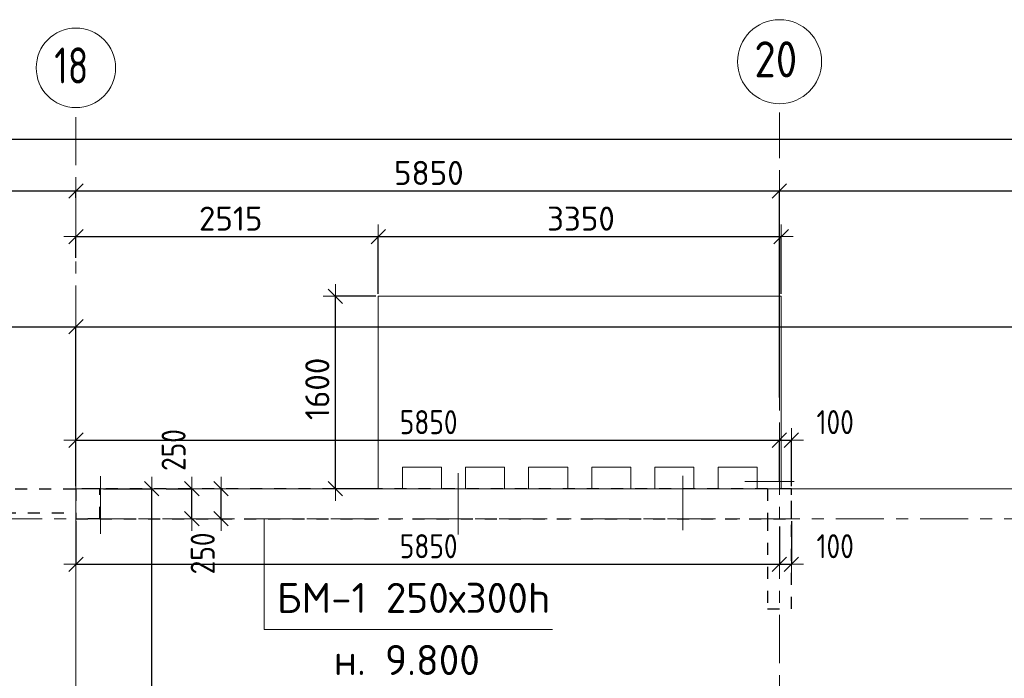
# Model space of a CAD drawing. Header units: metres. Extents: x -38 to 97, y -15 to 21.
# Tile 81 of 139: x 45.18 to 53.37, y 15.07 to 20.55. Entities that reach past the tile are written whole.
import ezdxf

# ---------------------------------------------------------------- set-up
doc = ezdxf.new("R2010")
doc.units = ezdxf.units.M
doc.header["$PDMODE"] = 65
for name, pattern in [('______11', [0.5, 0.4, -0.05, 0, -0.05]), ('______2', [0.054, 0.04, -0.014]), ('______3', [0.1, 0.08, -0.02]), ('______5', [1.1, 0.8, -0.1, 0.1, -0.1])]:
    doc.linetypes.add(name, pattern=pattern)
for name, color, linetype, lineweight in [('XR$2$Осевая линия (1)', 7, '______5', 13), ('XR$2$Размерная линия (1)', 7, 'Continuous', 13), ('XR$3$Балка (1)', 7, '______3', 13), ('XR$3$Перекрытие (1)', 7, 'Continuous', 35), ('XR$3$Текст_ примечание', 7, 'Continuous', 13), ('XR$4$Размерная линия (1)', 7, 'Continuous', 13), ('XR$5$Размерная линия (1)', 7, 'Continuous', 13)]:
    doc.layers.add(name, color=color, linetype=linetype, lineweight=lineweight)
doc.layers.add('XR$7$Стена_ бетон несущ.', color=7, linetype='Continuous', lineweight=70, true_color=0xb4b496)
doc.styles.add('ISOCPEUR', font='txt')
doc.dimstyles.new('DIMSTYLE_3', dxfattribs={"dimtxt": 0.2, "dimasz": 0.2, "dimexe": 0, "dimexo": 0, "dimgap": 0.1, "dimtad": 2, "dimdec": 0, "dimlfac": 1000, "dimrnd": 5, "dimzin": 12, "dimdsep": 46, "dimtxsty": 'ISOCPEUR', "dimblk1": 'ALL_ML_STRICH', "dimblk2": 'ALL_ML_STRICH', "dimsah": 1, "dimcen": 0, "dimclrd": 7, "dimclre": 256, "dimclrt": 7, "dimadec": 0, "dimazin": 0, "dimtfac": 1, "dimtdec": 0, "dimtix": 1, "dimtmove": 2, "dimatfit": 3, "dimfxl": 0, "dimtzin": 0, "dimlwd": 0, "dimlwe": -3, "dimarcsym": 0})
doc.dimstyles.new('DIMSTYLE_6', dxfattribs={"dimtxt": 0.2, "dimasz": 0.2, "dimexe": 0, "dimexo": 0, "dimgap": 0.1, "dimtad": 2, "dimdec": 0, "dimlfac": 1000, "dimrnd": 5, "dimzin": 12, "dimdsep": 46, "dimtxsty": 'ISOCPEUR', "dimblk1": 'ALL_ML_STRICH', "dimblk2": 'ALL_ML_STRICH', "dimsah": 1, "dimcen": 0, "dimclrd": 7, "dimclre": 256, "dimclrt": 7, "dimadec": 0, "dimazin": 0, "dimtfac": 1, "dimtdec": 0, "dimtix": 1, "dimtmove": 2, "dimatfit": 3, "dimfxl": 0, "dimtvp": 1.2, "dimtzin": 0, "dimlwd": 0, "dimlwe": -3, "dimarcsym": 0})

# ---------------------------------------------------------------- blocks, each defined once
blk = doc.blocks.new('ALL_ML_STRICH')
at = {"color": 0, "linetype": 'ByBlock', "lineweight": -2}
for p, q in [((0, -0.5), (0, 0.5)), ((-1, 0), (0.5, 0)), ((-0.3, -0.3), (0.3, 0.3))]:
    blk.add_line(p, q, dxfattribs=at)
blk = doc.blocks.new('*D11')
at = {"layer": 'DEFPOINTS', "color": 7, "linetype": 'Continuous', "lineweight": 13, "transparency": 33554687}
for p in [(0.5, 19.5574), (0.5, 19.3768), (61.6, 17.1197)]:
    blk.add_point(p, dxfattribs=at)
at = {"layer": 'XR$2$Размерная линия (1)', "color": 9, "linetype": 'Continuous', "lineweight": -2, "true_color": 0xc7c7c7, "transparency": 33554687}
for p, q in [((0.5, 19.3568), (0.5, 19.5574)), ((61.6, 17.1397), (61.6, 19.5574))]:
    blk.add_line(p, q, dxfattribs=at)
at = {"layer": 'XR$2$Размерная линия (1)', "color": 7, "linetype": 'Continuous', "lineweight": -2, "transparency": 33554687}
blk.add_line((0.5, 19.5574), (61.6, 19.5574), dxfattribs=at)
at = {"layer": 'XR$2$Размерная линия (1)', "color": 7, "linetype": 'Continuous', "lineweight": 13, "transparency": 33554687, "xscale": 0.2, "yscale": 0.2, "zscale": 0.2, "rotation": 180}
blk.add_blockref('ALL_ML_STRICH', (0.5, 19.5574), dxfattribs=at)
at = {"layer": 'XR$2$Размерная линия (1)', "color": 7, "linetype": 'Continuous', "lineweight": 13, "transparency": 33554687, "xscale": 0.2, "yscale": 0.2, "zscale": 0.2}
blk.add_blockref('ALL_ML_STRICH', (61.6, 19.5574), dxfattribs=at)
at = {"layer": 'XR$2$Размерная линия (1)', "color": 7, "linetype": 'Continuous', "lineweight": 13, "transparency": 33554687, "insert": (31.1, 19.7074), "char_height": 0.2, "width": 1, "attachment_point": 5, "style": 'ISOCPEUR'}
blk.add_mtext('\\A1;{61100}', dxfattribs=at)
blk = doc.blocks.new('*D36')
at = {"layer": 'DEFPOINTS', "color": 7, "linetype": 'Continuous', "lineweight": 13, "transparency": 33554687}
for p in [(43.05, 19.1261), (43.05, 19.1044), (45.65, 19.0502)]:
    blk.add_point(p, dxfattribs=at)
at = {"layer": 'XR$2$Размерная линия (1)', "color": 9, "linetype": 'Continuous', "lineweight": -2, "true_color": 0xc7c7c7, "transparency": 33554687}
for p, q in [((43.05, 19.1244), (43.05, 19.1261)), ((45.65, 19.0702), (45.65, 19.1261))]:
    blk.add_line(p, q, dxfattribs=at)
at = {"layer": 'XR$2$Размерная линия (1)', "color": 7, "linetype": 'Continuous', "lineweight": -2, "transparency": 33554687}
blk.add_line((43.05, 19.1261), (45.65, 19.1261), dxfattribs=at)
at = {"layer": 'XR$2$Размерная линия (1)', "color": 7, "linetype": 'Continuous', "lineweight": 13, "transparency": 33554687, "xscale": 0.2, "yscale": 0.2, "zscale": 0.2, "rotation": 180}
blk.add_blockref('ALL_ML_STRICH', (43.05, 19.1261), dxfattribs=at)
at = {"layer": 'XR$2$Размерная линия (1)', "color": 7, "linetype": 'Continuous', "lineweight": 13, "transparency": 33554687, "xscale": 0.2, "yscale": 0.2, "zscale": 0.2}
blk.add_blockref('ALL_ML_STRICH', (45.65, 19.1261), dxfattribs=at)
at = {"layer": 'XR$2$Размерная линия (1)', "color": 7, "linetype": 'Continuous', "lineweight": 13, "transparency": 33554687, "insert": (44.36, 19.2761), "char_height": 0.2, "width": 0.8, "attachment_point": 5, "style": 'ISOCPEUR'}
blk.add_mtext('\\A1;{2600}', dxfattribs=at)
blk = doc.blocks.new('*D37')
at = {"layer": 'DEFPOINTS', "color": 7, "linetype": 'Continuous', "lineweight": 13, "transparency": 33554687}
for p in [(45.65, 19.1261), (45.65, 19.0502), (51.5, 17.3896)]:
    blk.add_point(p, dxfattribs=at)
at = {"layer": 'XR$2$Размерная линия (1)', "color": 9, "linetype": 'Continuous', "lineweight": -2, "true_color": 0xc7c7c7, "transparency": 33554687}
for p, q in [((45.65, 19.0702), (45.65, 19.1261)), ((51.5, 17.4096), (51.5, 19.1261))]:
    blk.add_line(p, q, dxfattribs=at)
at = {"layer": 'XR$2$Размерная линия (1)', "color": 7, "linetype": 'Continuous', "lineweight": -2, "transparency": 33554687}
blk.add_line((45.65, 19.1261), (51.5, 19.1261), dxfattribs=at)
at = {"layer": 'XR$2$Размерная линия (1)', "color": 7, "linetype": 'Continuous', "lineweight": 13, "transparency": 33554687, "xscale": 0.2, "yscale": 0.2, "zscale": 0.2, "rotation": 180}
blk.add_blockref('ALL_ML_STRICH', (45.65, 19.1261), dxfattribs=at)
at = {"layer": 'XR$2$Размерная линия (1)', "color": 7, "linetype": 'Continuous', "lineweight": 13, "transparency": 33554687, "xscale": 0.2, "yscale": 0.2, "zscale": 0.2}
blk.add_blockref('ALL_ML_STRICH', (51.5, 19.1261), dxfattribs=at)
at = {"layer": 'XR$2$Размерная линия (1)', "color": 7, "linetype": 'Continuous', "lineweight": 13, "transparency": 33554687, "insert": (48.585, 19.2761), "char_height": 0.2, "width": 0.8, "attachment_point": 5, "style": 'ISOCPEUR'}
blk.add_mtext('\\A1;{5850}', dxfattribs=at)
blk = doc.blocks.new('*D38')
at = {"layer": 'DEFPOINTS', "color": 7, "linetype": 'Continuous', "lineweight": 13, "transparency": 33554687}
for p in [(51.5, 19.1261), (61.6, 17.4912), (51.5, 17.3896)]:
    blk.add_point(p, dxfattribs=at)
at = {"layer": 'XR$2$Размерная линия (1)', "color": 9, "linetype": 'Continuous', "lineweight": -2, "true_color": 0xc7c7c7, "transparency": 33554687}
for p, q in [((51.5, 17.4096), (51.5, 19.1261)), ((61.6, 17.5112), (61.6, 19.1261))]:
    blk.add_line(p, q, dxfattribs=at)
at = {"layer": 'XR$2$Размерная линия (1)', "color": 7, "linetype": 'Continuous', "lineweight": -2, "transparency": 33554687}
blk.add_line((51.5, 19.1261), (61.6, 19.1261), dxfattribs=at)
at = {"layer": 'XR$2$Размерная линия (1)', "color": 7, "linetype": 'Continuous', "lineweight": 13, "transparency": 33554687, "xscale": 0.2, "yscale": 0.2, "zscale": 0.2, "rotation": 180}
blk.add_blockref('ALL_ML_STRICH', (51.5, 19.1261), dxfattribs=at)
at = {"layer": 'XR$2$Размерная линия (1)', "color": 7, "linetype": 'Continuous', "lineweight": 13, "transparency": 33554687, "xscale": 0.2, "yscale": 0.2, "zscale": 0.2}
blk.add_blockref('ALL_ML_STRICH', (61.6, 19.1261), dxfattribs=at)
at = {"layer": 'XR$2$Размерная линия (1)', "color": 7, "linetype": 'Continuous', "lineweight": 13, "transparency": 33554687, "insert": (56.6, 19.2761), "char_height": 0.2, "width": 1, "attachment_point": 5, "style": 'ISOCPEUR'}
blk.add_mtext('\\A1;{10100}', dxfattribs=at)
blk = doc.blocks.new('*D127')
at = {"layer": 'DEFPOINTS', "color": 7, "linetype": 'Continuous', "lineweight": 13, "transparency": 33554687}
for p in [(45.6505, 17.0533), (45.6505, 16.65), (51.5, 16.6944)]:
    blk.add_point(p, dxfattribs=at)
at = {"layer": 'XR$4$Размерная линия (1)', "color": 9, "linetype": 'Continuous', "lineweight": -2, "true_color": 0xc7c7c7, "transparency": 33554687}
for p, q in [((45.6505, 16.67), (45.6505, 17.0533)), ((51.5, 16.7144), (51.5, 17.0533))]:
    blk.add_line(p, q, dxfattribs=at)
at = {"layer": 'XR$4$Размерная линия (1)', "color": 7, "linetype": 'Continuous', "lineweight": -2, "transparency": 33554687}
blk.add_line((45.6505, 17.0533), (51.5, 17.0533), dxfattribs=at)
at = {"layer": 'XR$4$Размерная линия (1)', "color": 7, "linetype": 'Continuous', "lineweight": 13, "transparency": 33554687, "xscale": 0.2, "yscale": 0.2, "zscale": 0.2, "rotation": 180}
blk.add_blockref('ALL_ML_STRICH', (45.6505, 17.0533), dxfattribs=at)
at = {"layer": 'XR$4$Размерная линия (1)', "color": 7, "linetype": 'Continuous', "lineweight": 13, "transparency": 33554687, "xscale": 0.2, "yscale": 0.2, "zscale": 0.2}
blk.add_blockref('ALL_ML_STRICH', (51.5, 17.0533), dxfattribs=at)
at = {"layer": 'XR$4$Размерная линия (1)', "color": 7, "linetype": 'Continuous', "lineweight": 13, "transparency": 33554687, "insert": (48.5836, 17.2033), "char_height": 0.2, "width": 0.666667, "attachment_point": 5, "style": 'ISOCPEUR'}
blk.add_mtext('\\W0.83;\\A1;{5850}', dxfattribs=at)
blk = doc.blocks.new('*D128')
at = {"layer": 'DEFPOINTS', "color": 7, "linetype": 'Continuous', "lineweight": 13, "transparency": 33554687}
for p in [(51.5, 17.0533), (51.5, 16.6944), (51.6, 16.65)]:
    blk.add_point(p, dxfattribs=at)
at = {"layer": 'XR$4$Размерная линия (1)', "color": 9, "linetype": 'Continuous', "lineweight": -2, "true_color": 0xc7c7c7, "transparency": 33554687}
for p, q in [((51.5, 16.7144), (51.5, 17.0533)), ((51.6, 16.67), (51.6, 17.0533))]:
    blk.add_line(p, q, dxfattribs=at)
at = {"layer": 'XR$4$Размерная линия (1)', "color": 7, "linetype": 'Continuous', "lineweight": -2, "transparency": 33554687}
blk.add_line((51.5, 17.0533), (51.6, 17.0533), dxfattribs=at)
at = {"layer": 'XR$4$Размерная линия (1)', "color": 7, "linetype": 'Continuous', "lineweight": 13, "transparency": 33554687, "xscale": 0.2, "yscale": 0.2, "zscale": 0.2, "rotation": 180}
blk.add_blockref('ALL_ML_STRICH', (51.5, 17.0533), dxfattribs=at)
at = {"layer": 'XR$4$Размерная линия (1)', "color": 7, "linetype": 'Continuous', "lineweight": 13, "transparency": 33554687, "xscale": 0.2, "yscale": 0.2, "zscale": 0.2}
blk.add_blockref('ALL_ML_STRICH', (51.6, 17.0533), dxfattribs=at)
at = {"layer": 'XR$4$Размерная линия (1)', "color": 7, "linetype": 'Continuous', "lineweight": 13, "transparency": 33554687, "insert": (51.9643, 17.2035), "char_height": 0.2, "width": 0.5, "attachment_point": 5, "style": 'ISOCPEUR'}
blk.add_mtext('\\W0.83;\\A1;{100}', dxfattribs=at)
blk = doc.blocks.new('*D146')
at = {"layer": 'DEFPOINTS', "color": 7, "linetype": 'Continuous', "lineweight": 13, "transparency": 33554687}
for p in [(46.8896, 16.65), (46.857, 16.4), (46.8733, 16.4)]:
    blk.add_point(p, dxfattribs=at)
at = {"layer": 'XR$4$Размерная линия (1)', "color": 9, "linetype": 'Continuous', "lineweight": -2, "true_color": 0xc7c7c7, "transparency": 33554687}
for p, q in [((46.8696, 16.65), (46.857, 16.65)), ((46.857, 16.4), (46.857, 16.4))]:
    blk.add_line(p, q, dxfattribs=at)
at = {"layer": 'XR$4$Размерная линия (1)', "color": 7, "linetype": 'Continuous', "lineweight": -2, "transparency": 33554687}
blk.add_line((46.857, 16.4), (46.857, 16.65), dxfattribs=at)
at = {"layer": 'XR$4$Размерная линия (1)', "color": 7, "linetype": 'Continuous', "lineweight": 13, "transparency": 33554687, "xscale": 0.2, "yscale": 0.2, "zscale": 0.2}
for p, rotation in [((46.857, 16.65), 90), ((46.857, 16.4), 270)]:
    blk.add_blockref('ALL_ML_STRICH', p, dxfattribs=dict(at, rotation=rotation))
at = {"layer": 'XR$4$Размерная линия (1)', "color": 7, "linetype": 'Continuous', "lineweight": 13, "transparency": 33554687, "insert": (46.7047, 16.1116), "char_height": 0.2, "width": 0.5, "attachment_point": 5, "rotation": 90, "style": 'ISOCPEUR'}
blk.add_mtext('\\W0.83;\\A1;{250}', dxfattribs=at)
blk = doc.blocks.new('*D169')
at = {"layer": 'DEFPOINTS', "color": 7, "linetype": 'Continuous', "lineweight": 13, "transparency": 33554687}
for p in [(41.0797, 17.997), (41.0797, 16.65), (45.6505, 16.67)]:
    blk.add_point(p, dxfattribs=at)
at = {"layer": 'XR$4$Размерная линия (1)', "color": 9, "linetype": 'Continuous', "lineweight": -2, "true_color": 0xc7c7c7, "transparency": 33554687}
for p, q in [((41.0797, 16.67), (41.0797, 17.997)), ((45.6505, 16.69), (45.6505, 17.997))]:
    blk.add_line(p, q, dxfattribs=at)
at = {"layer": 'XR$4$Размерная линия (1)', "color": 7, "linetype": 'Continuous', "lineweight": -2, "transparency": 33554687}
blk.add_line((41.0797, 17.997), (45.6505, 17.997), dxfattribs=at)
at = {"layer": 'XR$4$Размерная линия (1)', "color": 7, "linetype": 'Continuous', "lineweight": 13, "transparency": 33554687, "xscale": 0.2, "yscale": 0.2, "zscale": 0.2, "rotation": 180}
blk.add_blockref('ALL_ML_STRICH', (41.0797, 17.997), dxfattribs=at)
at = {"layer": 'XR$4$Размерная линия (1)', "color": 7, "linetype": 'Continuous', "lineweight": 13, "transparency": 33554687, "xscale": 0.2, "yscale": 0.2, "zscale": 0.2}
blk.add_blockref('ALL_ML_STRICH', (45.6505, 17.997), dxfattribs=at)
at = {"layer": 'XR$4$Размерная линия (1)', "color": 7, "linetype": 'Continuous', "lineweight": 13, "transparency": 33554687, "insert": (43.3651, 18.147), "char_height": 0.2, "width": 0.8, "attachment_point": 5, "style": 'ISOCPEUR'}
blk.add_mtext('\\A1;{4570}', dxfattribs=at)
blk = doc.blocks.new('*D170')
at = {"layer": 'DEFPOINTS', "color": 7, "linetype": 'Continuous', "lineweight": 13, "transparency": 33554687}
for p in [(45.6505, 17.997), (45.6505, 16.67), (61.85, 16.65)]:
    blk.add_point(p, dxfattribs=at)
at = {"layer": 'XR$4$Размерная линия (1)', "color": 9, "linetype": 'Continuous', "lineweight": -2, "true_color": 0xc7c7c7, "transparency": 33554687}
for p, q in [((45.6505, 16.69), (45.6505, 17.997)), ((61.85, 16.67), (61.85, 17.997))]:
    blk.add_line(p, q, dxfattribs=at)
at = {"layer": 'XR$4$Размерная линия (1)', "color": 7, "linetype": 'Continuous', "lineweight": -2, "transparency": 33554687}
blk.add_line((45.6505, 17.997), (61.85, 17.997), dxfattribs=at)
at = {"layer": 'XR$4$Размерная линия (1)', "color": 7, "linetype": 'Continuous', "lineweight": 13, "transparency": 33554687, "xscale": 0.2, "yscale": 0.2, "zscale": 0.2, "rotation": 180}
blk.add_blockref('ALL_ML_STRICH', (45.6505, 17.997), dxfattribs=at)
at = {"layer": 'XR$4$Размерная линия (1)', "color": 7, "linetype": 'Continuous', "lineweight": 13, "transparency": 33554687, "xscale": 0.2, "yscale": 0.2, "zscale": 0.2}
blk.add_blockref('ALL_ML_STRICH', (61.85, 17.997), dxfattribs=at)
at = {"layer": 'XR$4$Размерная линия (1)', "color": 7, "linetype": 'Continuous', "lineweight": 13, "transparency": 33554687, "insert": (53.7803, 18.147), "char_height": 0.2, "width": 1, "attachment_point": 5, "style": 'ISOCPEUR'}
blk.add_mtext('\\A1;{16200}', dxfattribs=at)
blk = doc.blocks.new('*D354')
at = {"layer": 'DEFPOINTS', "color": 7, "linetype": 'Continuous', "lineweight": 13, "transparency": 33554687}
for p in [(45.8585, 16.65), (45.65, 12.35), (46.2811, 12.35)]:
    blk.add_point(p, dxfattribs=at)
at = {"layer": 'XR$4$Размерная линия (1)', "color": 9, "linetype": 'Continuous', "lineweight": -2, "true_color": 0xc7c7c7, "transparency": 33554687}
for p, q in [((45.8785, 16.65), (46.2811, 16.65)), ((45.67, 12.35), (46.2811, 12.35))]:
    blk.add_line(p, q, dxfattribs=at)
at = {"layer": 'XR$4$Размерная линия (1)', "color": 7, "linetype": 'Continuous', "lineweight": -2, "transparency": 33554687}
blk.add_line((46.2811, 12.35), (46.2811, 16.65), dxfattribs=at)
at = {"layer": 'XR$4$Размерная линия (1)', "color": 7, "linetype": 'Continuous', "lineweight": 13, "transparency": 33554687, "xscale": 0.2, "yscale": 0.2, "zscale": 0.2}
for p, rotation in [((46.2811, 16.65), 90), ((46.2811, 12.35), 270)]:
    blk.add_blockref('ALL_ML_STRICH', p, dxfattribs=dict(at, rotation=rotation))
at = {"layer": 'XR$4$Размерная линия (1)', "color": 7, "linetype": 'Continuous', "lineweight": 13, "transparency": 33554687, "insert": (46.1311, 14.5), "char_height": 0.2, "width": 0.666667, "attachment_point": 5, "rotation": 90, "style": 'ISOCPEUR'}
blk.add_mtext('\\W0.83;\\A1;{4300}', dxfattribs=at)
blk = doc.blocks.new('*D503')
at = {"layer": 'DEFPOINTS', "color": 7, "linetype": 'Continuous', "lineweight": 13, "transparency": 33554687}
for p in [(45.6505, 16.4), (51.5, 16.3556), (45.6505, 16.0216)]:
    blk.add_point(p, dxfattribs=at)
at = {"layer": 'XR$5$Размерная линия (1)', "color": 9, "linetype": 'Continuous', "lineweight": -2, "true_color": 0xc7c7c7, "transparency": 33554687}
for p, q in [((45.6505, 16.38), (45.6505, 16.0216)), ((51.5, 16.3356), (51.5, 16.0216))]:
    blk.add_line(p, q, dxfattribs=at)
at = {"layer": 'XR$5$Размерная линия (1)', "color": 7, "linetype": 'Continuous', "lineweight": -2, "transparency": 33554687}
blk.add_line((45.6505, 16.0216), (51.5, 16.0216), dxfattribs=at)
at = {"layer": 'XR$5$Размерная линия (1)', "color": 7, "linetype": 'Continuous', "lineweight": 13, "transparency": 33554687, "xscale": 0.2, "yscale": 0.2, "zscale": 0.2, "rotation": 180}
blk.add_blockref('ALL_ML_STRICH', (45.6505, 16.0216), dxfattribs=at)
at = {"layer": 'XR$5$Размерная линия (1)', "color": 7, "linetype": 'Continuous', "lineweight": 13, "transparency": 33554687, "xscale": 0.2, "yscale": 0.2, "zscale": 0.2}
blk.add_blockref('ALL_ML_STRICH', (51.5, 16.0216), dxfattribs=at)
at = {"layer": 'XR$5$Размерная линия (1)', "color": 7, "linetype": 'Continuous', "lineweight": 13, "transparency": 33554687, "insert": (48.5836, 16.1716), "char_height": 0.2, "width": 0.666667, "attachment_point": 5, "style": 'ISOCPEUR'}
blk.add_mtext('\\W0.83;\\A1;{5850}', dxfattribs=at)
blk = doc.blocks.new('*D504')
at = {"layer": 'DEFPOINTS', "color": 7, "linetype": 'Continuous', "lineweight": 13, "transparency": 33554687}
for p in [(51.6, 16.4), (51.5, 16.3556), (51.5, 16.0216)]:
    blk.add_point(p, dxfattribs=at)
at = {"layer": 'XR$5$Размерная линия (1)', "color": 9, "linetype": 'Continuous', "lineweight": -2, "true_color": 0xc7c7c7, "transparency": 33554687}
for p, q in [((51.6, 16.38), (51.6, 16.0216)), ((51.5, 16.3356), (51.5, 16.0216))]:
    blk.add_line(p, q, dxfattribs=at)
at = {"layer": 'XR$5$Размерная линия (1)', "color": 7, "linetype": 'Continuous', "lineweight": -2, "transparency": 33554687}
blk.add_line((51.5, 16.0216), (51.6, 16.0216), dxfattribs=at)
at = {"layer": 'XR$5$Размерная линия (1)', "color": 7, "linetype": 'Continuous', "lineweight": 13, "transparency": 33554687, "xscale": 0.2, "yscale": 0.2, "zscale": 0.2, "rotation": 180}
blk.add_blockref('ALL_ML_STRICH', (51.5, 16.0216), dxfattribs=at)
at = {"layer": 'XR$5$Размерная линия (1)', "color": 7, "linetype": 'Continuous', "lineweight": 13, "transparency": 33554687, "xscale": 0.2, "yscale": 0.2, "zscale": 0.2}
blk.add_blockref('ALL_ML_STRICH', (51.6, 16.0216), dxfattribs=at)
at = {"layer": 'XR$5$Размерная линия (1)', "color": 7, "linetype": 'Continuous', "lineweight": 13, "transparency": 33554687, "insert": (51.9643, 16.1718), "char_height": 0.2, "width": 0.5, "attachment_point": 5, "style": 'ISOCPEUR'}
blk.add_mtext('\\W0.83;\\A1;{100}', dxfattribs=at)
blk = doc.blocks.new('*D506')
at = {"layer": 'DEFPOINTS', "color": 7, "linetype": 'Continuous', "lineweight": 13, "transparency": 33554687}
for p in [(48.165, 18.25), (47.8076, 16.65), (48.165, 16.65)]:
    blk.add_point(p, dxfattribs=at)
at = {"layer": 'XR$5$Размерная линия (1)', "color": 9, "linetype": 'Continuous', "lineweight": -2, "true_color": 0xc7c7c7, "transparency": 33554687}
for p, q in [((48.145, 18.25), (47.8076, 18.25)), ((48.145, 16.65), (47.8076, 16.65))]:
    blk.add_line(p, q, dxfattribs=at)
at = {"layer": 'XR$5$Размерная линия (1)', "color": 7, "linetype": 'Continuous', "lineweight": -2, "transparency": 33554687}
blk.add_line((47.8076, 16.65), (47.8076, 18.25), dxfattribs=at)
at = {"layer": 'XR$5$Размерная линия (1)', "color": 7, "linetype": 'Continuous', "lineweight": 13, "transparency": 33554687, "xscale": 0.2, "yscale": 0.2, "zscale": 0.2}
for p, rotation in [((47.8076, 18.25), 90), ((47.8076, 16.65), 270)]:
    blk.add_blockref('ALL_ML_STRICH', p, dxfattribs=dict(at, rotation=rotation))
at = {"layer": 'XR$5$Размерная линия (1)', "color": 7, "linetype": 'Continuous', "lineweight": 13, "transparency": 33554687, "insert": (47.6576, 17.48), "char_height": 0.2, "width": 0.8, "attachment_point": 5, "rotation": 90, "style": 'ISOCPEUR'}
blk.add_mtext('\\A1;{1600}', dxfattribs=at)
blk = doc.blocks.new('*D507')
at = {"layer": 'DEFPOINTS', "color": 7, "linetype": 'Continuous', "lineweight": 13, "transparency": 33554687}
for p in [(45.65, 18.7462), (45.65, 18.549), (48.165, 18.25)]:
    blk.add_point(p, dxfattribs=at)
at = {"layer": 'XR$5$Размерная линия (1)', "color": 9, "linetype": 'Continuous', "lineweight": -2, "true_color": 0xc7c7c7, "transparency": 33554687}
for p, q in [((45.65, 18.569), (45.65, 18.7462)), ((48.165, 18.27), (48.165, 18.7462))]:
    blk.add_line(p, q, dxfattribs=at)
at = {"layer": 'XR$5$Размерная линия (1)', "color": 7, "linetype": 'Continuous', "lineweight": -2, "transparency": 33554687}
blk.add_line((45.65, 18.7462), (48.165, 18.7462), dxfattribs=at)
at = {"layer": 'XR$5$Размерная линия (1)', "color": 7, "linetype": 'Continuous', "lineweight": 13, "transparency": 33554687, "xscale": 0.2, "yscale": 0.2, "zscale": 0.2, "rotation": 180}
blk.add_blockref('ALL_ML_STRICH', (45.65, 18.7462), dxfattribs=at)
at = {"layer": 'XR$5$Размерная линия (1)', "color": 7, "linetype": 'Continuous', "lineweight": 13, "transparency": 33554687, "xscale": 0.2, "yscale": 0.2, "zscale": 0.2}
blk.add_blockref('ALL_ML_STRICH', (48.165, 18.7462), dxfattribs=at)
at = {"layer": 'XR$5$Размерная линия (1)', "color": 7, "linetype": 'Continuous', "lineweight": 13, "transparency": 33554687, "insert": (46.9375, 18.8962), "char_height": 0.2, "width": 0.8, "attachment_point": 5, "style": 'ISOCPEUR'}
blk.add_mtext('\\A1;{2515}', dxfattribs=at)
blk = doc.blocks.new('*D508')
at = {"layer": 'DEFPOINTS', "color": 7, "linetype": 'Continuous', "lineweight": 13, "transparency": 33554687}
for p in [(48.165, 18.7462), (48.165, 18.25), (51.515, 18.25)]:
    blk.add_point(p, dxfattribs=at)
at = {"layer": 'XR$5$Размерная линия (1)', "color": 9, "linetype": 'Continuous', "lineweight": -2, "true_color": 0xc7c7c7, "transparency": 33554687}
for p, q in [((48.165, 18.27), (48.165, 18.7462)), ((51.515, 18.27), (51.515, 18.7462))]:
    blk.add_line(p, q, dxfattribs=at)
at = {"layer": 'XR$5$Размерная линия (1)', "color": 7, "linetype": 'Continuous', "lineweight": -2, "transparency": 33554687}
blk.add_line((48.165, 18.7462), (51.515, 18.7462), dxfattribs=at)
at = {"layer": 'XR$5$Размерная линия (1)', "color": 7, "linetype": 'Continuous', "lineweight": 13, "transparency": 33554687, "xscale": 0.2, "yscale": 0.2, "zscale": 0.2, "rotation": 180}
blk.add_blockref('ALL_ML_STRICH', (48.165, 18.7462), dxfattribs=at)
at = {"layer": 'XR$5$Размерная линия (1)', "color": 7, "linetype": 'Continuous', "lineweight": 13, "transparency": 33554687, "xscale": 0.2, "yscale": 0.2, "zscale": 0.2}
blk.add_blockref('ALL_ML_STRICH', (51.515, 18.7462), dxfattribs=at)
at = {"layer": 'XR$5$Размерная линия (1)', "color": 7, "linetype": 'Continuous', "lineweight": 13, "transparency": 33554687, "insert": (49.85, 18.8962), "char_height": 0.2, "width": 0.8, "attachment_point": 5, "style": 'ISOCPEUR'}
blk.add_mtext('\\A1;{3350}', dxfattribs=at)
blk = doc.blocks.new('*D629')
at = {"layer": 'DEFPOINTS', "color": 7, "linetype": 'Continuous', "lineweight": 13, "transparency": 33554687}
for p in [(46.4196, 16.65), (46.4033, 16.4), (46.6146, 16.4)]:
    blk.add_point(p, dxfattribs=at)
at = {"layer": 'XR$5$Размерная линия (1)', "color": 9, "linetype": 'Continuous', "lineweight": -2, "true_color": 0xc7c7c7, "transparency": 33554687}
for p, q in [((46.3996, 16.65), (46.6146, 16.65)), ((46.6146, 16.4), (46.6146, 16.4))]:
    blk.add_line(p, q, dxfattribs=at)
at = {"layer": 'XR$5$Размерная линия (1)', "color": 7, "linetype": 'Continuous', "lineweight": -2, "transparency": 33554687}
blk.add_line((46.6146, 16.4), (46.6146, 16.65), dxfattribs=at)
at = {"layer": 'XR$5$Размерная линия (1)', "color": 7, "linetype": 'Continuous', "lineweight": 13, "transparency": 33554687, "xscale": 0.2, "yscale": 0.2, "zscale": 0.2}
for p, rotation in [((46.6146, 16.65), 90), ((46.6146, 16.4), 270)]:
    blk.add_blockref('ALL_ML_STRICH', p, dxfattribs=dict(at, rotation=rotation))
at = {"layer": 'XR$5$Размерная линия (1)', "color": 7, "linetype": 'Continuous', "lineweight": 13, "transparency": 33554687, "insert": (46.4623, 16.9716), "char_height": 0.2, "width": 0.5, "attachment_point": 5, "rotation": 90, "style": 'ISOCPEUR'}
blk.add_mtext('\\W0.83;\\A1;{250}', dxfattribs=at)
blk = doc.blocks.new('*D726')
at = {"layer": 'DEFPOINTS', "color": 7, "linetype": 'Continuous', "lineweight": 13, "transparency": 33554687}
for p in [(45.8585, 16.65), (45.65, 12.35), (46.2811, 12.35)]:
    blk.add_point(p, dxfattribs=at)
at = {"layer": 'XR$5$Размерная линия (1)', "color": 9, "linetype": 'Continuous', "lineweight": -2, "true_color": 0xc7c7c7, "transparency": 33554687}
for p, q in [((45.8785, 16.65), (46.2811, 16.65)), ((45.67, 12.35), (46.2811, 12.35))]:
    blk.add_line(p, q, dxfattribs=at)
at = {"layer": 'XR$5$Размерная линия (1)', "color": 7, "linetype": 'Continuous', "lineweight": -2, "transparency": 33554687}
blk.add_line((46.2811, 12.35), (46.2811, 16.65), dxfattribs=at)
at = {"layer": 'XR$5$Размерная линия (1)', "color": 7, "linetype": 'Continuous', "lineweight": 13, "transparency": 33554687, "xscale": 0.2, "yscale": 0.2, "zscale": 0.2}
for p, rotation in [((46.2811, 16.65), 90), ((46.2811, 12.35), 270)]:
    blk.add_blockref('ALL_ML_STRICH', p, dxfattribs=dict(at, rotation=rotation))
at = {"layer": 'XR$5$Размерная линия (1)', "color": 7, "linetype": 'Continuous', "lineweight": 13, "transparency": 33554687, "insert": (46.1311, 14.5), "char_height": 0.2, "width": 0.666667, "attachment_point": 5, "rotation": 90, "style": 'ISOCPEUR'}
blk.add_mtext('\\W0.83;\\A1;{4300}', dxfattribs=at)

msp = doc.modelspace()

# ---------------------------------------------------------------- linework, layer by layer
at = {"color": 52, "linetype": 'Continuous', "lineweight": 13, "transparency": 33554687}
for p, q in [((45.8549, 16.7533), (45.8549, 16.2733)), ((48.8293, 16.778), (48.8293, 16.268)), ((50.6969, 16.7563), (50.6969, 16.3063)), ((51.2124, 16.7101), (51.6224, 16.7101))]:
    msp.add_line(p, q, dxfattribs=at)
at = {"layer": 'XR$2$Осевая линия (1)', "color": 253, "linetype": '______11', "lineweight": 13, "true_color": 0xa0a0a0, "transparency": 33554687}
for p, q in [((45.65, 6.74), (45.65, 19.78)), ((51.5, 6.8), (51.5, 19.78)), ((-2.63, 16.4), (62.6, 16.4))]:
    msp.add_line(p, q, dxfattribs=at)
at = {"layer": 'XR$2$Осевая линия (1)', "color": 7, "linetype": 'Continuous', "lineweight": 13, "transparency": 33554687}
for centre, radius in [((45.6504, 20.1501), 0.3304), ((51.5018, 20.2012), 0.3493)]:
    msp.add_circle(centre, radius, dxfattribs=at)
at = {"layer": 'XR$3$Балка (1)', "color": 7, "linetype": '______2', "lineweight": 25, "transparency": 33554687}
for p, q in [((51.6, 16.65), (45.65, 16.65)), ((45.65, 16.65), (45.65, 16.4)), ((51.6, 16.4), (51.6, 16.65)), ((45.65, 16.4), (51.6, 16.4))]:
    msp.add_line(p, q, dxfattribs=at)
at = {"layer": 'XR$3$Перекрытие (1)', "color": 7, "linetype": 'Continuous', "lineweight": 13, "transparency": 33554687}
for p, q in [((51.515, 18.25), (48.165, 18.25)), ((48.165, 18.25), (48.165, 16.83)), ((51.515, 16.83), (51.515, 18.25)), ((48.165, 16.83), (48.165, 16.65)), ((48.365, 16.65), (48.365, 16.83)), ((48.365, 16.83), (48.69, 16.83)), ((48.69, 16.83), (48.69, 16.65)), ((48.89, 16.65), (48.89, 16.83)), ((48.89, 16.83), (49.215, 16.83)), ((49.215, 16.83), (49.215, 16.65)), ((49.415, 16.65), (49.415, 16.83)), ((49.415, 16.83), (49.74, 16.83)), ((49.74, 16.83), (49.74, 16.65)), ((49.94, 16.65), (49.94, 16.83)), ((49.94, 16.83), (50.265, 16.83)), ((50.265, 16.83), (50.265, 16.65)), ((50.465, 16.65), (50.465, 16.83)), ((50.465, 16.83), (50.79, 16.83)), ((50.79, 16.83), (50.79, 16.65)), ((50.99, 16.65), (50.99, 16.83)), ((50.99, 16.83), (51.315, 16.83)), ((51.315, 16.83), (51.315, 16.65)), ((51.515, 16.65), (51.515, 16.83)), ((45.65, 12.35), (45.65, 16.65)), ((45.6505, 16.65), (45.65, 16.65)), ((51.6, 16.65), (45.6505, 16.65)), ((48.165, 16.65), (48.365, 16.65)), ((48.69, 16.65), (48.89, 16.65)), ((49.215, 16.65), (49.415, 16.65)), ((49.74, 16.65), (49.94, 16.65)), ((50.265, 16.65), (50.465, 16.65)), ((50.79, 16.65), (50.99, 16.65)), ((51.315, 16.65), (51.515, 16.65)), ((61.85, 16.65), (51.6, 16.65))]:
    msp.add_line(p, q, dxfattribs=at)
at = {"layer": 'XR$3$Текст_ примечание', "transparency": 33554687}
msp.add_lwpolyline([(47.2154, 16.4), (47.2154, 15.4791), (49.613, 15.4791)], dxfattribs=at)
at = {"layer": 'XR$7$Стена_ бетон несущ.', "color": 253, "linetype": '______2', "lineweight": -3, "true_color": 0xa0a0a0, "transparency": 33554687}
for p, q in [((40.545, 16.65), (45.65, 16.65)), ((45.85, 16.65), (45.65, 16.65)), ((45.85, 16.4), (45.85, 16.65)), ((51.4, 16.65), (51.4, 16.4)), ((51.6, 16.65), (51.4, 16.65)), ((51.6, 15.65), (51.6, 16.65)), ((43.05, 16.45), (45.65, 16.45)), ((45.65, 16.45), (45.65, 16.4)), ((45.85, 16.4), (45.65, 16.4)), ((51.4, 16.4), (51.4, 15.65)), ((51.4, 15.65), (51.6, 15.65))]:
    msp.add_line(p, q, dxfattribs=at)

# ---------------------------------------------------------------- texts
at = {"layer": 'XR$2$Осевая линия (1)', "color": 7, "linetype": 'Continuous', "lineweight": 13, "transparency": 33554687, "char_height": 0.3, "attachment_point": 7, "style": 'ISOCPEUR'}
for s, insert, width in [('\\W0.75;18', (45.4704, 20.0196), 0.472281), ('\\W0.87;20', (51.2918, 20.0707), 0.550812)]:
    msp.add_mtext(s, dxfattribs=dict(at, insert=insert, width=width))
at = {"layer": 'XR$3$Текст_ примечание', "transparency": 33554687, "char_height": 0.05, "attachment_point": 7, "style": 'ISOCPEUR'}
for s, insert, width in [('\\A1;{\\fISOCPEUR|i0|b0;\\H0.250000;\\W1.000000;\\C7;БМ-1 250х300h}\\P', (47.322, 15.6169), 2.394737), ('\\A1;{\\fISOCPEUR|i0|b0;\\H0.250000;\\W1.000000;\\C7;н. 9.800}\\P', (47.7944, 15.1005), 1.294898)]:
    msp.add_mtext(s, dxfattribs=dict(at, insert=insert, width=width))

# ---------------------------------------------------------------- dimensions: what is measured, and where the dimension line sits
at = {"layer": 'XR$2$Размерная линия (1)', "color": 7, "linetype": 'Continuous', "lineweight": 13, "transparency": 33554687}
for base, p1, p2, picture, middle in [((61.6, 19.5574), (0.5, 19.3568), (61.6, 17.1397), '*D11', (31.1, 19.7074)), ((45.65, 19.1261), (43.05, 19.1244), (45.65, 19.0702), '*D36', (44.36, 19.2761)), ((51.5, 19.1261), (45.65, 19.0702), (51.5, 17.4096), '*D37', (48.585, 19.2761)), ((61.6, 19.1261), (51.5, 17.4096), (61.6, 17.5112), '*D38', (56.6, 19.2761))]:
    dim = msp.add_linear_dim(base=base, p1=p1, p2=p2, dimstyle='DIMSTYLE_3', override={"dimpost": '<>', "dimclrd": 7, "dimclre": 9, "dimclrt": 7, "dimlwd": 0, "dimlwe": 65533}, dxfattribs=at)
    dim.commit()
    dim.dimension.update_dxf_attribs({"geometry": picture, "text_midpoint": middle, "dimtype": 160})
at = {"layer": 'XR$4$Размерная линия (1)', "color": 7, "linetype": 'Continuous', "lineweight": 13, "transparency": 33554687}
for base, p1, p2, dimstyle, picture, middle in [((45.6505, 17.997), (41.0797, 16.67), (45.6505, 16.69), 'DIMSTYLE_3', '*D169', (43.3651, 18.147)), ((61.85, 17.99702), (45.65054, 16.68996), (61.85, 16.67), 'DIMSTYLE_3', '*D170', (53.78027, 18.14702)), ((51.5, 17.05329), (45.65054, 16.66996), (51.5, 16.71441), 'DIMSTYLE_3', '*D127', (48.5836, 17.20329)), ((51.6, 17.0533), (51.5, 16.7144), (51.6, 16.67), 'DIMSTYLE_6', '*D128', (51.9643, 17.2035))]:
    dim = msp.add_linear_dim(base=base, p1=p1, p2=p2, dimstyle=dimstyle, override={"dimpost": '<>', "dimclrd": 7, "dimclre": 9, "dimclrt": 7, "dimlwd": 0, "dimlwe": 65533}, dxfattribs=at)
    dim.commit()
    dim.dimension.update_dxf_attribs({"geometry": picture, "text_midpoint": middle, "dimtype": 160})
for base, p1, p2, dimstyle, picture, middle in [((46.2811, 16.65), (45.67, 12.35), (45.8785, 16.65), 'DIMSTYLE_3', '*D354', (46.1311, 14.5)), ((46.857, 16.65), (46.857, 16.4), (46.8696, 16.65), 'DIMSTYLE_6', '*D146', (46.7047, 16.1116))]:
    dim = msp.add_linear_dim(base=base, p1=p1, p2=p2, angle=90, dimstyle=dimstyle, override={"dimpost": '<>', "dimclrd": 7, "dimclre": 9, "dimclrt": 7, "dimlwd": 0, "dimlwe": 65533}, dxfattribs=at)
    dim.commit()
    dim.dimension.update_dxf_attribs({"geometry": picture, "text_midpoint": middle, "dimtype": 160})
at = {"layer": 'XR$5$Размерная линия (1)', "color": 7, "linetype": 'Continuous', "lineweight": 13, "transparency": 33554687}
for base, p1, p2, dimstyle, picture, middle in [((48.165, 18.7462), (45.65, 18.569), (48.165, 18.27), 'DIMSTYLE_3', '*D507', (46.9375, 18.8962)), ((51.515, 18.7462), (48.165, 18.27), (51.515, 18.27), 'DIMSTYLE_3', '*D508', (49.85, 18.8962)), ((51.5, 16.02161), (45.65054, 16.38004), (51.5, 16.33559), 'DIMSTYLE_3', '*D503', (48.5836, 16.17161)), ((51.6, 16.0216), (51.5, 16.3356), (51.6, 16.38), 'DIMSTYLE_6', '*D504', (51.9643, 16.1718))]:
    dim = msp.add_linear_dim(base=base, p1=p1, p2=p2, dimstyle=dimstyle, override={"dimpost": '<>', "dimclrd": 7, "dimclre": 9, "dimclrt": 7, "dimlwd": 0, "dimlwe": 65533}, dxfattribs=at)
    dim.commit()
    dim.dimension.update_dxf_attribs({"geometry": picture, "text_midpoint": middle, "dimtype": 160})
for base, p1, p2, dimstyle, picture, middle in [((47.8076, 18.25), (48.145, 16.65), (48.145, 18.25), 'DIMSTYLE_3', '*D506', (47.6576, 17.48)), ((46.6146, 16.65), (46.6146, 16.4), (46.3996, 16.65), 'DIMSTYLE_6', '*D629', (46.4623, 16.9716)), ((46.2811, 16.65), (45.67, 12.35), (45.8785, 16.65), 'DIMSTYLE_3', '*D726', (46.1311, 14.5))]:
    dim = msp.add_linear_dim(base=base, p1=p1, p2=p2, angle=90, dimstyle=dimstyle, override={"dimpost": '<>', "dimclrd": 7, "dimclre": 9, "dimclrt": 7, "dimlwd": 0, "dimlwe": 65533}, dxfattribs=at)
    dim.commit()
    dim.dimension.update_dxf_attribs({"geometry": picture, "text_midpoint": middle, "dimtype": 160})

doc.saveas('drawing.dxf')
